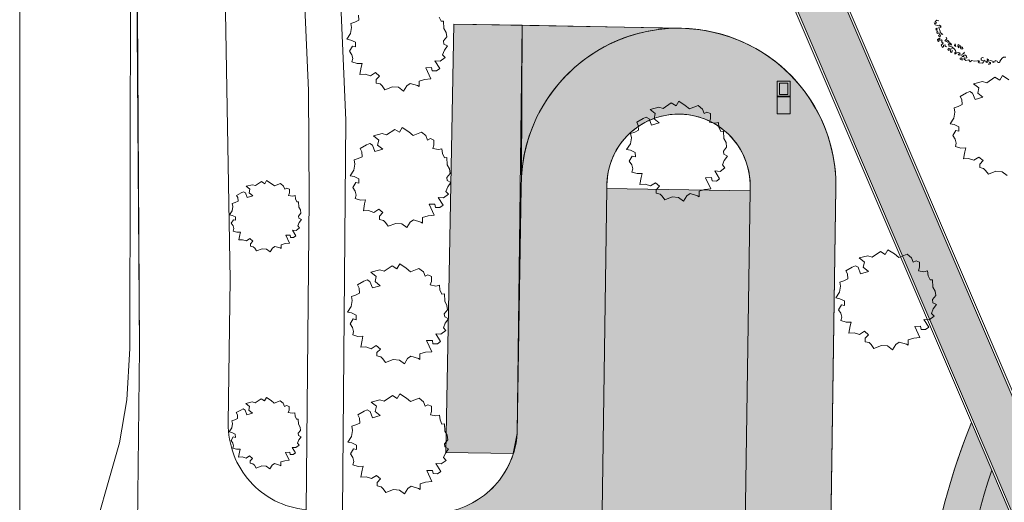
# Model space of a CAD drawing. Header units: millimetres. Extents: x 10 to 775, y -9 to 410.
# Tile 8 of 55: x 10 to 148, y 259 to 326. Entities that reach past the tile are written whole.
import ezdxf
from ezdxf.xclip import XClip

# ---------------------------------------------------------------- set-up
doc = ezdxf.new("R2010")
doc.units = ezdxf.units.MM
doc.header["$MEASUREMENT"] = 0
doc.header["$XCLIPFRAME"] = 0
for name, color, linetype in [('27 Daken', 7, 'Continuous'), ('90 Bomen', 7, 'Continuous'), ('90 Terrein omgeving', 7, 'Continuous'), ('90 Terrein omgeving Afdek-arcering', 7, 'Continuous')]:
    doc.layers.add(name, color=color, linetype=linetype)

# ---------------------------------------------------------------- blocks, each defined once
blk = doc.blocks.new('*X3')
at = {"layer": '90 Terrein omgeving Afdek-arcering', "linetype": 'Continuous', "lineweight": 0, "true_color": 0x99a3a6}
blk.add_hatch(color=253, dxfattribs=at).paths.add_polyline_path([(65.55, 172.67), (65.45, 165.67), (188.06, 163.9), (253.07, 12.92), (260.46, 12.92), (244.69, 49.78), (196.02, 163.59), (383.25, 160.89), (383.25, 168.09), (380.32, 168.14), (383.25, 382.48), (383.25, 406.42), (376.92, 406.42), (375.25, 291.58), (373.32, 168.24), (193.27, 170.83), (149.66, 272.01), (92.17, 406.42), (85.21, 406.42), (146.57, 262.94), (185.61, 170.94)])
blk = doc.blocks.new('*X4')
at = {"layer": '90 Terrein omgeving Afdek-arcering', "linetype": 'Continuous', "lineweight": 0, "true_color": 0x99a3a6}
h = blk.add_hatch(color=253, dxfattribs=at)
h.paths.add_polyline_path([(78.86, 197.74, 0.962204), (122.79, 201.3), (124.29, 302.8, 1.012803), (80.22, 302.88), (79.67, 268.41, -0.34978), (69.53, 257.39), (55.22, 257.42), (55.15, 247.42), (69.38, 247.02, -0.350037), (79.23, 235.76)])
h.paths.add_polyline_path([(90.75, 202.56), (92.23, 302.7, -1.057103), (112.26, 302.4), (110.78, 202.28, -1.209079)], flags=0)
blk = doc.blocks.new('*X27')
at = {"layer": '90 Terrein omgeving Afdek-arcering', "linetype": 'Continuous', "lineweight": 0, "true_color": 0x99a3a6}
blk.add_hatch(color=253, dxfattribs=at).paths.add_polyline_path([(146.12, 263.26, 0.07237), (141.18, 235.87, -0.405474), (139.18, 233.93), (125.11, 233.93, -0.351286), (123.25, 235.68), (123.12, 227, -0.346703), (125.11, 228.59), (134.95, 228.59, -0.421964), (136.95, 226.54, 0.037862), (139.7, 171.6), (149.04, 171.46, -0.031421), (145.04, 226.8, -0.404937), (147.54, 228.59), (160.95, 228.59), (158.67, 233.93), (147.14, 233.93, -0.417547), (145.19, 236, -0.058652), (148.55, 257.59)])
blk = doc.blocks.new('*X28')
at = {"layer": '90 Terrein omgeving Afdek-arcering', "linetype": 'Continuous', "lineweight": 0, "true_color": 0x99a3a6}
blk.add_hatch(color=253, dxfattribs=at).paths.add_polyline_path([(143.27, 269.94, 0.093507), (136.14, 233.93), (139.18, 233.93, 0.405474), (141.18, 235.87, -0.07237), (146.12, 263.26)])
blk = doc.blocks.new('*X29')
at = {"layer": '90 Terrein omgeving Afdek-arcering', "linetype": 'Continuous', "lineweight": 0, "true_color": 0x99a3a6}
blk.add_hatch(color=253, dxfattribs=at).paths.add_polyline_path([(90.75, 202.56), (110.78, 202.28), (112.26, 302.4), (92.23, 302.7)])
blk = doc.blocks.new('*X33')
at = {"layer": '90 Terrein omgeving Afdek-arcering', "linetype": 'Continuous', "lineweight": 0, "true_color": 0x99a3a6}
blk.add_hatch(color=253, dxfattribs=at).paths.add_polyline_path([(69.69, 265.76), (79.09, 265.61), (79.67, 268.41), (80.37, 325.6), (70.77, 325.75)])
blk = doc.blocks.new('*X36')
at = {"layer": '90 Terrein omgeving Afdek-arcering', "linetype": 'Continuous', "lineweight": 0, "true_color": 0x99a3a6}
blk.add_hatch(color=253, dxfattribs=at).paths.add_polyline_path([(80.37, 325.6), (80.26, 304.4, -0.390122), (101.77, 325.17)])
blk = doc.blocks.new('Drawing_2_1', base_point=(195.73, 190.6))
at = {"layer": '27 Daken', "color": 9, "linetype": 'Continuous', "lineweight": 0, "flags": 128}
for points in [[(116.08, 315.58), (117.88, 315.58), (117.88, 317.77), (116.08, 317.77)], [(116.38, 315.87), (117.58, 315.87), (117.58, 317.47), (116.38, 317.47)], [(116.38, 315.87), (117.58, 315.87), (117.58, 317.47), (116.38, 317.47)], [(116.08, 315.55), (117.88, 315.55), (117.88, 315.65), (116.08, 315.65)], [(116.08, 313.17), (117.88, 313.17), (117.88, 315.57), (116.08, 315.57)]]:
    blk.add_lwpolyline(points, close=True, dxfattribs=at)
at = {"layer": '90 Bomen', "color": 1, "linetype": 'Continuous', "lineweight": 0}
for p, q in [((57.48, 326.29), (57.42, 326.99)), ((56.35, 325.82), (56.93, 326.02)), ((56.46, 325.25), (56.35, 325.82)), ((56.93, 326.02), (57.48, 326.29)), ((68.72, 326.72), (69, 326.14)), ((69, 326.14), (69.35, 326.17)), ((69.35, 326.17), (69.4, 325.14)), ((138.19, 325.64), (138.07, 325.93)), ((138.07, 325.93), (138.24, 325.83)), ((138.18, 326.12), (138.42, 326.31)), ((138.36, 325.93), (138.18, 326.12)), ((138.52, 325.54), (138.19, 325.64)), ((138.24, 325.83), (138.36, 325.93)), ((138.42, 326.31), (138.7, 326.2)), ((138.81, 325.6), (138.52, 325.54)), ((138.96, 325.47), (138.81, 325.6)), ((138.96, 325.25), (138.96, 325.47)), ((55.8, 323.62), (56.32, 324.41)), ((56.32, 324.41), (56.46, 325.25)), ((69.4, 325.14), (69.71, 324.57)), ((69.71, 324.57), (69.79, 323.94)), ((138.44, 325.18), (138.27, 325.08)), ((138.27, 325.08), (138.32, 324.9)), ((138.32, 324.9), (138.49, 324.89)), ((138.55, 324.76), (138.41, 324.65)), ((138.41, 324.65), (138.49, 324.41)), ((138.43, 325.01), (138.48, 325.11)), ((138.49, 324.89), (138.43, 325.01)), ((138.48, 325.11), (138.44, 325.18)), ((138.49, 324.41), (138.59, 324.51)), ((138.59, 324.51), (138.77, 324.43)), ((138.8, 324.25), (138.65, 324.15)), ((138.65, 324.15), (138.79, 323.94)), ((138.72, 325.3), (138.87, 325.35)), ((138.76, 325.13), (138.72, 325.3)), ((138.91, 324.77), (138.76, 325.13)), ((138.77, 324.43), (138.8, 324.25)), ((138.87, 325.35), (138.96, 325.25)), ((138.88, 324.58), (138.91, 324.77)), ((139.24, 324.29), (138.88, 324.58)), ((138.9, 323.98), (138.94, 324.15)), ((138.94, 324.15), (139.05, 324.32)), ((56.35, 323.51), (55.8, 323.62)), ((56.17, 321.97), (56.58, 322.67)), ((57.01, 323.2), (56.35, 323.51)), ((56.58, 322.67), (57.02, 322.57)), ((57.02, 322.57), (57.01, 323.2)), ((69.79, 323.94), (69.33, 323.38)), ((69.33, 323.38), (69.4, 322.95)), ((69.4, 322.95), (69.91, 322.69)), ((69.91, 322.69), (69.46, 322.09)), ((138.74, 323.71), (138.52, 323.59)), ((138.52, 323.59), (138.54, 323.35)), ((138.54, 323.35), (138.66, 323.3)), ((138.66, 323.3), (138.73, 323.46)), ((138.69, 323.53), (138.78, 323.58)), ((138.73, 323.46), (138.69, 323.53)), ((138.89, 323.71), (138.74, 323.71)), ((138.78, 323.58), (138.94, 323.47)), ((138.79, 323.94), (138.9, 323.98)), ((138.94, 323.47), (139.09, 323.53)), ((139.2, 322.96), (139.04, 322.78)), ((139.04, 322.78), (139.22, 322.48)), ((139.09, 323.53), (139.17, 323.4)), ((139.17, 323.4), (139.09, 323.26)), ((139.09, 323.26), (139.3, 323.05)), ((139.3, 323.05), (139.2, 322.96)), ((139.35, 322.8), (139.57, 322.85)), ((139.36, 322.6), (139.35, 322.8)), ((139.54, 323.38), (139.63, 323.49)), ((139.71, 323.31), (139.54, 323.38)), ((139.57, 322.85), (139.6, 322.59)), ((139.63, 323.49), (139.83, 323.68)), ((139.83, 323.68), (139.71, 323.9)), ((139.91, 323.45), (139.71, 323.31)), ((140.11, 323.38), (139.91, 323.45)), ((139.95, 323.16), (140.01, 323.31)), ((140.14, 323.24), (139.95, 323.16)), ((140.01, 323.31), (140.11, 323.38)), ((140.17, 322.78), (140.03, 322.96)), ((140.03, 322.96), (140.33, 322.94)), ((140.12, 322.63), (140.17, 322.78)), ((140.27, 322.59), (140.12, 322.63)), ((140.19, 323.09), (140.14, 323.24)), ((140.4, 323.07), (140.19, 323.09)), ((140.33, 322.94), (140.38, 322.79)), ((140.38, 322.79), (140.48, 322.9)), ((140.48, 322.9), (140.4, 323.07)), ((141, 322.96), (140.91, 322.75)), ((140.91, 322.75), (141.09, 322.61)), ((141.09, 322.61), (141, 322.96)), ((141.4, 322.88), (141.36, 322.67)), ((141.36, 322.67), (141.48, 322.42)), ((141.56, 322.81), (141.4, 322.88)), ((141.74, 322.72), (141.56, 322.81)), ((141.82, 322.52), (141.74, 322.72)), ((56.5, 321.46), (56.17, 321.97)), ((56.64, 320.91), (56.5, 321.46)), ((69.46, 322.09), (69.21, 321.44)), ((69.21, 321.44), (69.56, 321.05)), ((139.22, 322.48), (139.36, 322.6)), ((139.6, 322.59), (139.8, 322.54)), ((140.06, 322.35), (139.94, 322.19)), ((139.94, 322.19), (140.08, 322.05)), ((140.38, 322.25), (140.06, 322.35)), ((140.08, 322.05), (140.11, 322.16)), ((140.11, 322.16), (140.3, 322.16)), ((140.5, 322.55), (140.27, 322.59)), ((140.3, 322.16), (140.33, 322.01)), ((140.33, 322.01), (140.33, 321.8)), ((140.33, 321.8), (140.54, 321.77)), ((140.58, 322.32), (140.38, 322.25)), ((140.91, 322.22), (140.5, 322.55)), ((140.51, 321.92), (140.6, 322.05)), ((140.54, 321.77), (140.51, 321.92)), ((141.05, 322.04), (140.91, 322.22)), ((140.92, 321.74), (141.08, 321.88)), ((140.94, 321.53), (140.92, 321.74)), ((141.2, 321.7), (140.94, 321.53)), ((141.08, 321.88), (141.05, 322.04)), ((141.51, 321.76), (141.2, 321.7)), ((141.4, 321.54), (141.59, 321.56)), ((141.54, 321.38), (141.4, 321.54)), ((141.48, 322.42), (141.5, 322.6)), ((141.5, 322.6), (141.68, 322.58)), ((141.68, 321.69), (141.51, 321.76)), ((141.79, 321.42), (141.54, 321.38)), ((141.59, 321.56), (141.68, 321.69)), ((141.68, 322.58), (141.79, 322.28)), ((141.79, 322.28), (142.08, 322.28)), ((141.89, 322.51), (141.82, 322.52)), ((142.02, 322.52), (141.89, 322.51)), ((141.94, 321.37), (141.99, 321.54)), ((141.97, 321.21), (141.94, 321.37)), ((141.99, 321.54), (142.17, 321.64)), ((142.08, 322.28), (142.02, 322.52)), ((142.17, 321.64), (142.31, 321.74)), ((142.44, 321.41), (142.17, 321.37)), ((142.17, 321.37), (142.22, 321.2)), ((142.31, 321.74), (142.22, 321.79)), ((142.58, 321.23), (142.44, 321.41)), ((56.52, 320.45), (56.64, 320.91)), ((57.26, 320.22), (56.52, 320.45)), ((57.96, 320.24), (57.26, 320.22)), ((57.83, 319.7), (57.96, 320.24)), ((68.88, 320.55), (68.14, 320.59)), ((68.14, 320.59), (68.81, 319.52)), ((69.56, 321.05), (68.88, 320.55)), ((141.86, 321.01), (141.67, 320.99)), ((141.67, 320.99), (141.7, 320.81)), ((141.7, 320.81), (141.95, 320.7)), ((141.99, 320.89), (141.86, 321.01)), ((141.95, 320.7), (141.99, 320.89)), ((142.22, 321.2), (141.97, 321.21)), ((142.21, 320.86), (142.3, 321)), ((142.47, 320.65), (142.21, 320.86)), ((142.3, 321), (142.43, 320.97)), ((142.43, 320.97), (142.62, 321.02)), ((142.91, 320.75), (142.47, 320.65)), ((142.62, 321.02), (142.58, 321.23)), ((143.1, 320.47), (142.91, 320.75)), ((143.34, 320.63), (143.1, 320.47)), ((143.64, 320.55), (143.34, 320.63)), ((144.12, 320.61), (143.64, 320.55)), ((144.37, 320.6), (144.12, 320.61)), ((144.21, 320.47), (144.38, 320.5)), ((144.33, 320.31), (144.21, 320.47)), ((144.8, 320.26), (144.33, 320.31)), ((144.38, 320.5), (144.37, 320.6)), ((144.61, 320.75), (144.64, 320.96)), ((144.75, 320.63), (144.61, 320.75)), ((144.64, 320.96), (144.8, 321.06)), ((145.08, 320.7), (144.75, 320.63)), ((144.8, 321.06), (144.97, 321.03)), ((144.99, 320.48), (144.8, 320.26)), ((145.13, 320.53), (145.08, 320.7)), ((145.37, 320.53), (145.13, 320.53)), ((145.34, 320.34), (145.37, 320.53)), ((145.56, 320.42), (145.34, 320.34)), ((145.64, 320.74), (145.47, 320.87)), ((145.47, 320.87), (145.5, 320.65)), ((145.5, 320.65), (145.56, 320.42)), ((145.72, 320.56), (145.64, 320.74)), ((145.78, 320.35), (145.67, 320.07)), ((145.67, 320.07), (145.94, 320.17)), ((145.92, 320.66), (145.72, 320.56)), ((145.93, 320.36), (145.78, 320.35)), ((146.21, 320.55), (145.92, 320.66)), ((145.94, 320.17), (145.93, 320.36)), ((146.36, 320.48), (146.21, 320.55)), ((146.28, 320.36), (146.36, 320.48)), ((146.57, 320.44), (146.28, 320.36)), ((146.6, 320.66), (146.52, 320.55)), ((146.52, 320.55), (146.57, 320.44)), ((146.87, 320.53), (146.6, 320.66)), ((146.98, 320.38), (146.87, 320.53)), ((147.13, 320.34), (146.98, 320.38)), ((147.31, 320.48), (147.13, 320.34)), ((147.59, 320.97), (147.26, 320.56)), ((147.26, 320.56), (147.31, 320.48)), ((147.77, 321.09), (147.59, 320.97)), ((148.09, 321.09), (147.77, 321.09)), ((57.64, 318.7), (57.83, 319.7)), ((58.37, 318.74), (57.64, 318.7)), ((59.12, 318.5), (58.37, 318.74)), ((59.81, 318.95), (59.12, 318.5)), ((60.38, 318.46), (59.81, 318.95)), ((67.68, 319.66), (66.85, 319.63)), ((66.85, 319.63), (67.58, 318.09)), ((67.75, 319.2), (67.68, 319.66)), ((68.38, 319.18), (67.75, 319.2)), ((68.81, 319.52), (68.38, 319.18)), ((147.22, 317.88), (147.6, 318.53)), ((147.6, 318.53), (148.51, 317.94)), ((59.92, 317.96), (60.38, 318.46)), ((59.92, 317.49), (59.92, 317.96)), ((60.46, 317.37), (59.92, 317.49)), ((60.75, 317.09), (60.46, 317.37)), ((64.21, 317.11), (63.76, 316.37)), ((64.68, 317.44), (64.21, 317.11)), ((65.7, 317.12), (64.68, 317.44)), ((65.92, 316.99), (65.7, 317.12)), ((66.7, 317.99), (65.92, 317.77)), ((65.92, 317.77), (65.92, 316.99)), ((67.58, 318.09), (66.7, 317.99)), ((143.57, 317.38), (144.8, 317.7)), ((144.3, 316.8), (143.57, 317.38)), ((144.8, 317.7), (145.41, 317.51)), ((145.41, 317.51), (146.55, 318.29)), ((146.55, 318.29), (147.22, 317.88)), ((61.13, 316.55), (60.75, 317.09)), ((62.19, 316.96), (61.13, 316.55)), ((63.06, 316.89), (62.19, 316.96)), ((63.76, 316.37), (63.06, 316.89)), ((141.71, 315.59), (142.59, 316.1)), ((142.59, 316.1), (143.04, 316.3)), ((143.04, 316.3), (143.42, 316.07)), ((143.42, 316.07), (143.78, 315.18)), ((144.15, 316.09), (144.3, 316.8)), ((144.86, 315.5), (144.15, 316.09)), ((100.1, 313.92), (101.24, 314.7)), ((101.24, 314.7), (101.91, 314.28)), ((101.91, 314.28), (102.29, 314.94)), ((102.29, 314.94), (103.2, 314.34)), ((103.2, 314.34), (103.8, 313.86)), ((141.43, 314.19), (141.98, 314.46)), ((141.93, 315.16), (141.71, 315.59)), ((141.98, 314.46), (141.93, 315.16)), ((143.78, 315.18), (144.86, 315.5)), ((98.26, 313.79), (99.49, 314.1)), ((98.99, 313.2), (98.26, 313.79)), ((98.85, 312.49), (98.99, 313.2)), ((99.49, 314.1), (100.1, 313.92)), ((103.8, 313.86), (104.99, 314.32)), ((104.99, 314.32), (105.6, 313.82)), ((105.6, 313.82), (105.84, 313.21)), ((105.84, 313.21), (106.23, 313.4)), ((106.23, 313.4), (106.74, 313.2)), ((106.74, 313.2), (106.73, 312.48)), ((140.82, 312.58), (140.96, 313.42)), ((140.85, 314), (141.43, 314.19)), ((140.96, 313.42), (140.85, 314)), ((96.4, 312), (97.28, 312.51)), ((96.62, 311.56), (96.4, 312)), ((97.28, 312.51), (97.73, 312.71)), ((97.73, 312.71), (98.12, 312.47)), ((98.12, 312.47), (98.47, 311.59)), ((98.47, 311.59), (99.55, 311.9)), ((99.55, 311.9), (98.85, 312.49)), ((106.73, 312.48), (106.57, 312)), ((106.57, 312), (107.34, 311.86)), ((107.34, 311.86), (107.85, 311.97)), ((107.85, 311.97), (107.91, 311.3)), ((140.3, 311.79), (140.82, 312.58)), ((140.85, 311.69), (140.3, 311.79)), ((141.51, 311.37), (140.85, 311.69)), ((59.54, 310.1), (60.77, 310.41)), ((60.77, 310.41), (61.38, 310.22)), ((61.38, 310.22), (62.52, 311)), ((62.52, 311), (63.18, 310.59)), ((63.18, 310.59), (63.57, 311.24)), ((63.57, 311.24), (64.48, 310.65)), ((64.48, 310.65), (65.08, 310.16)), ((65.08, 310.16), (66.26, 310.63)), ((66.26, 310.63), (66.88, 310.13)), ((95.54, 310.4), (96.13, 310.6)), ((95.65, 309.83), (95.54, 310.4)), ((96.13, 310.6), (96.67, 310.87)), ((96.67, 310.87), (96.62, 311.56)), ((107.91, 311.3), (108.19, 310.72)), ((108.19, 310.72), (108.54, 310.74)), ((108.54, 310.74), (108.6, 309.72)), ((140.67, 310.14), (141.08, 310.84)), ((141.08, 310.84), (141.52, 310.74)), ((141.52, 310.74), (141.51, 311.37)), ((58.56, 308.82), (59.01, 309.02)), ((59.01, 309.02), (59.39, 308.78)), ((60.27, 309.51), (59.54, 310.1)), ((60.12, 308.8), (60.27, 309.51)), ((66.88, 310.13), (67.12, 309.51)), ((67.12, 309.51), (67.51, 309.71)), ((67.51, 309.71), (68.01, 309.51)), ((68.01, 309.51), (68.01, 308.78)), ((94.99, 308.2), (95.51, 308.99)), ((95.51, 308.99), (95.65, 309.83)), ((108.6, 309.72), (108.9, 309.14)), ((108.9, 309.14), (108.98, 308.52)), ((141.01, 309.63), (140.67, 310.14)), ((141.15, 309.08), (141.01, 309.63)), ((141.02, 308.62), (141.15, 309.08)), ((57.67, 308.3), (58.56, 308.82)), ((57.9, 307.87), (57.67, 308.3)), ((57.95, 307.17), (57.9, 307.87)), ((59.39, 308.78), (59.75, 307.89)), ((59.75, 307.89), (60.83, 308.21)), ((60.83, 308.21), (60.12, 308.8)), ((68.01, 308.78), (67.84, 308.3)), ((67.84, 308.3), (68.62, 308.16)), ((68.62, 308.16), (69.13, 308.28)), ((69.13, 308.28), (69.19, 307.61)), ((69.19, 307.61), (69.47, 307.03)), ((95.55, 308.09), (94.99, 308.2)), ((96.2, 307.77), (95.55, 308.09)), ((96.21, 307.14), (96.2, 307.77)), ((108.98, 308.52), (108.53, 307.95)), ((108.53, 307.95), (108.59, 307.52)), ((108.59, 307.52), (109.1, 307.26)), ((141.76, 308.39), (141.02, 308.62)), ((142.46, 308.41), (141.76, 308.39)), ((142.15, 306.87), (142.33, 307.87)), ((142.33, 307.87), (142.46, 308.41)), ((56.79, 305.29), (56.93, 306.13)), ((56.82, 306.71), (57.4, 306.9)), ((56.93, 306.13), (56.82, 306.71)), ((57.4, 306.9), (57.95, 307.17)), ((69.47, 307.03), (69.82, 307.05)), ((69.82, 307.05), (69.87, 306.03)), ((95.36, 306.55), (95.77, 307.24)), ((95.7, 306.04), (95.36, 306.55)), ((95.77, 307.24), (96.21, 307.14)), ((108.66, 306.66), (108.4, 306.01)), ((109.1, 307.26), (108.66, 306.66)), ((142.87, 306.91), (142.15, 306.87)), ((143.62, 306.67), (142.87, 306.91)), ((144.32, 307.12), (143.62, 306.67)), ((144.89, 306.63), (144.32, 307.12)), ((144.42, 306.13), (144.89, 306.63)), ((144.43, 305.66), (144.42, 306.13)), ((56.27, 304.51), (56.79, 305.29)), ((70.26, 304.82), (69.8, 304.26)), ((69.87, 306.03), (70.18, 305.45)), ((70.18, 305.45), (70.26, 304.82)), ((95.84, 305.48), (95.7, 306.04)), ((95.71, 305.02), (95.84, 305.48)), ((96.45, 304.8), (95.71, 305.02)), ((97.15, 304.82), (96.45, 304.8)), ((97.02, 304.28), (97.15, 304.82)), ((108.07, 305.12), (107.34, 305.17)), ((107.34, 305.17), (108, 304.09)), ((108.75, 305.63), (108.07, 305.12)), ((108.4, 306.01), (108.75, 305.63)), ((144.97, 305.54), (144.43, 305.66)), ((145.25, 305.26), (144.97, 305.54)), ((145.64, 304.72), (145.25, 305.26)), ((146.69, 305.13), (145.64, 304.72)), ((147.56, 305.06), (146.69, 305.13)), ((148.27, 304.54), (147.56, 305.06)), ((43.02, 303.12), (43.84, 303.68)), ((43.84, 303.68), (44.31, 303.38)), ((44.31, 303.38), (44.58, 303.85)), ((44.58, 303.85), (45.23, 303.42)), ((45.23, 303.42), (45.66, 303.08)), ((45.66, 303.08), (46.51, 303.41)), ((46.51, 303.41), (46.95, 303.05)), ((56.82, 304.4), (56.27, 304.51)), ((56.64, 302.85), (57.05, 303.55)), ((57.48, 304.08), (56.82, 304.4)), ((57.05, 303.55), (57.49, 303.45)), ((57.49, 303.45), (57.48, 304.08)), ((69.8, 304.26), (69.87, 303.83)), ((69.87, 303.83), (70.38, 303.57)), ((70.38, 303.57), (69.93, 302.97)), ((96.84, 303.28), (97.02, 304.28)), ((97.56, 303.32), (96.84, 303.28)), ((98.31, 303.07), (97.56, 303.32)), ((99.01, 303.52), (98.31, 303.07)), ((99.58, 303.03), (99.01, 303.52)), ((106.87, 304.24), (106.04, 304.21)), ((106.04, 304.21), (106.77, 302.66)), ((106.94, 303.78), (106.87, 304.24)), ((107.57, 303.76), (106.94, 303.78)), ((108, 304.09), (107.57, 303.76)), ((40.37, 301.75), (41.01, 302.11)), ((41.01, 302.11), (41.33, 302.26)), ((41.33, 302.26), (41.6, 302.09)), ((41.6, 302.09), (41.86, 301.45)), ((41.71, 303.03), (42.59, 303.25)), ((42.23, 302.61), (41.71, 303.03)), ((42.12, 302.1), (42.23, 302.61)), ((42.63, 301.68), (42.12, 302.1)), ((42.59, 303.25), (43.02, 303.12)), ((46.95, 303.05), (47.12, 302.61)), ((47.12, 302.61), (47.4, 302.75)), ((47.4, 302.75), (47.76, 302.61)), ((47.76, 302.09), (47.64, 301.75)), ((47.76, 302.61), (47.76, 302.09)), ((56.97, 302.35), (56.64, 302.85)), ((57.11, 301.79), (56.97, 302.35)), ((70.03, 301.94), (69.35, 301.43)), ((69.93, 302.97), (69.68, 302.32)), ((69.68, 302.32), (70.03, 301.94)), ((99.12, 302.53), (99.58, 303.03)), ((99.12, 302.07), (99.12, 302.53)), ((99.66, 301.94), (99.12, 302.07)), ((99.94, 301.66), (99.66, 301.94)), ((103.88, 302.02), (103.4, 301.69)), ((104.9, 301.7), (103.88, 302.02)), ((105.9, 302.57), (105.12, 302.34)), ((105.12, 302.34), (105.12, 301.57)), ((106.77, 302.66), (105.9, 302.57)), ((39.76, 300.61), (40.18, 300.75)), ((39.84, 300.2), (39.76, 300.61)), ((40.18, 300.75), (40.57, 300.94)), ((40.53, 301.44), (40.37, 301.75)), ((40.57, 300.94), (40.53, 301.44)), ((41.86, 301.45), (42.63, 301.68)), ((47.64, 301.75), (48.19, 301.65)), ((48.19, 301.65), (48.55, 301.73)), ((48.55, 301.73), (48.6, 301.25)), ((48.6, 301.25), (48.8, 300.84)), ((48.8, 300.84), (49.05, 300.85)), ((49.05, 300.85), (49.09, 300.12)), ((56.99, 301.33), (57.11, 301.79)), ((57.73, 301.1), (56.99, 301.33)), ((58.43, 301.12), (57.73, 301.1)), ((58.12, 299.58), (58.3, 300.58)), ((58.3, 300.58), (58.43, 301.12)), ((69.35, 301.43), (68.61, 301.48)), ((68.61, 301.48), (69.28, 300.4)), ((100.33, 301.12), (99.94, 301.66)), ((101.38, 301.54), (100.33, 301.12)), ((102.25, 301.47), (101.38, 301.54)), ((102.96, 300.94), (102.25, 301.47)), ((103.4, 301.69), (102.96, 300.94)), ((105.12, 301.57), (104.9, 301.7)), ((39.37, 299.04), (39.74, 299.6)), ((39.74, 299.6), (39.84, 300.2)), ((49.37, 299.26), (49.04, 298.86)), ((49.09, 300.12), (49.31, 299.71)), ((49.31, 299.71), (49.37, 299.26)), ((58.84, 299.62), (58.12, 299.58)), ((59.59, 299.38), (58.84, 299.62)), ((60.29, 299.83), (59.59, 299.38)), ((60.85, 299.34), (60.29, 299.83)), ((60.39, 298.84), (60.85, 299.34)), ((68.15, 300.54), (67.32, 300.52)), ((67.32, 300.52), (68.05, 298.97)), ((68.22, 300.08), (68.15, 300.54)), ((68.85, 300.06), (68.22, 300.08)), ((69.28, 300.4), (68.85, 300.06)), ((39.77, 298.96), (39.37, 299.04)), ((39.63, 297.85), (39.93, 298.35)), ((39.87, 297.49), (39.63, 297.85)), ((40.23, 298.73), (39.77, 298.96)), ((39.93, 298.35), (40.24, 298.28)), ((40.24, 298.28), (40.23, 298.73)), ((49.13, 297.94), (48.95, 297.47)), ((49.04, 298.86), (49.09, 298.55)), ((49.09, 298.55), (49.45, 298.37)), ((49.45, 298.37), (49.13, 297.94)), ((60.39, 298.37), (60.39, 298.84)), ((60.94, 298.25), (60.39, 298.37)), ((61.22, 297.97), (60.94, 298.25)), ((61.6, 297.43), (61.22, 297.97)), ((62.66, 297.84), (61.6, 297.43)), ((63.53, 297.77), (62.66, 297.84)), ((64.68, 297.99), (64.23, 297.25)), ((65.15, 298.33), (64.68, 297.99)), ((66.18, 298), (65.15, 298.33)), ((66.4, 297.87), (66.18, 298)), ((67.18, 298.88), (66.39, 298.65)), ((66.39, 298.65), (66.4, 297.87)), ((68.05, 298.97), (67.18, 298.88)), ((39.97, 297.1), (39.87, 297.49)), ((39.89, 296.76), (39.97, 297.1)), ((40.42, 296.61), (39.89, 296.76)), ((40.91, 296.62), (40.42, 296.61)), ((40.82, 296.23), (40.91, 296.62)), ((48.71, 296.84), (48.19, 296.87)), ((48.19, 296.87), (48.67, 296.1)), ((49.2, 297.2), (48.71, 296.84)), ((48.95, 297.47), (49.2, 297.2)), ((64.23, 297.25), (63.53, 297.77)), ((40.69, 295.52), (40.82, 296.23)), ((41.21, 295.55), (40.69, 295.52)), ((41.74, 295.37), (41.21, 295.55)), ((42.24, 295.7), (41.74, 295.37)), ((42.65, 295.34), (42.24, 295.7)), ((42.32, 294.99), (42.65, 295.34)), ((47.79, 295.08), (47.16, 295.01)), ((47.86, 296.2), (47.26, 296.18)), ((47.26, 296.18), (47.79, 295.08)), ((47.91, 295.88), (47.86, 296.2)), ((48.36, 295.86), (47.91, 295.88)), ((48.67, 296.1), (48.36, 295.86)), ((42.32, 294.66), (42.32, 294.99)), ((42.7, 294.57), (42.32, 294.66)), ((42.91, 294.37), (42.7, 294.57)), ((43.18, 293.98), (42.91, 294.37)), ((43.94, 294.28), (43.18, 293.98)), ((44.56, 294.23), (43.94, 294.28)), ((45.06, 293.85), (44.56, 294.23)), ((45.38, 294.38), (45.06, 293.85)), ((45.72, 294.62), (45.38, 294.38)), ((46.45, 294.39), (45.72, 294.62)), ((46.6, 294.3), (46.45, 294.39)), ((47.16, 295.01), (46.6, 294.85)), ((46.6, 294.85), (46.6, 294.3)), ((129.38, 293.12), (130.52, 293.9)), ((130.52, 293.9), (131.18, 293.48)), ((131.18, 293.48), (131.57, 294.14)), ((131.57, 294.14), (132.48, 293.55)), ((127.54, 292.99), (128.77, 293.31)), ((128.27, 292.41), (127.54, 292.99)), ((128.12, 291.7), (128.27, 292.41)), ((128.77, 293.31), (129.38, 293.12)), ((132.48, 293.55), (133.08, 293.06)), ((133.08, 293.06), (134.26, 293.53)), ((134.26, 293.53), (134.88, 293.03)), ((134.88, 293.03), (135.12, 292.41)), ((135.12, 292.41), (135.51, 292.61)), ((135.51, 292.61), (136.01, 292.41)), ((136.01, 292.41), (136.01, 291.68)), ((59.18, 291), (60.41, 291.31)), ((59.91, 290.41), (59.18, 291)), ((60.41, 291.31), (61.02, 291.13)), ((61.02, 291.13), (62.16, 291.91)), ((62.16, 291.91), (62.83, 291.49)), ((62.83, 291.49), (63.21, 292.15)), ((63.21, 292.15), (64.12, 291.55)), ((64.12, 291.55), (64.72, 291.07)), ((64.72, 291.07), (65.91, 291.53)), ((65.91, 291.53), (66.52, 291.03)), ((66.52, 291.03), (66.76, 290.42)), ((125.67, 291.2), (126.56, 291.71)), ((125.9, 290.77), (125.67, 291.2)), ((126.56, 291.71), (127.01, 291.91)), ((127.01, 291.91), (127.39, 291.68)), ((127.39, 291.68), (127.75, 290.79)), ((127.75, 290.79), (128.83, 291.11)), ((128.83, 291.11), (128.12, 291.7)), ((136.01, 291.68), (135.84, 291.2)), ((135.84, 291.2), (136.62, 291.06)), ((136.62, 291.06), (137.13, 291.17)), ((137.13, 291.17), (137.19, 290.5)), ((57.32, 289.21), (58.2, 289.72)), ((58.2, 289.72), (58.65, 289.92)), ((58.65, 289.92), (59.03, 289.68)), ((59.03, 289.68), (59.39, 288.8)), ((59.76, 289.7), (59.91, 290.41)), ((60.47, 289.11), (59.76, 289.7)), ((66.76, 290.42), (67.15, 290.61)), ((67.15, 290.61), (67.65, 290.41)), ((67.65, 289.69), (67.48, 289.21)), ((67.65, 290.41), (67.65, 289.69)), ((124.82, 289.6), (125.4, 289.8)), ((124.93, 289.03), (124.82, 289.6)), ((125.4, 289.8), (125.95, 290.07)), ((125.95, 290.07), (125.9, 290.77)), ((137.19, 290.5), (137.47, 289.92)), ((137.47, 289.92), (137.82, 289.95)), ((137.82, 289.95), (137.87, 288.92)), ((57.54, 288.77), (57.32, 289.21)), ((57.59, 288.08), (57.54, 288.77)), ((59.39, 288.8), (60.47, 289.11)), ((67.48, 289.21), (68.26, 289.06)), ((68.26, 289.06), (68.77, 289.18)), ((68.77, 289.18), (68.83, 288.51)), ((68.83, 288.51), (69.11, 287.93)), ((124.27, 287.4), (124.79, 288.19)), ((124.79, 288.19), (124.93, 289.03)), ((137.87, 288.92), (138.18, 288.35)), ((138.18, 288.35), (138.26, 287.72)), ((56.43, 286.2), (56.57, 287.04)), ((56.46, 287.61), (57.04, 287.8)), ((56.57, 287.04), (56.46, 287.61)), ((57.04, 287.8), (57.59, 288.08)), ((69.11, 287.93), (69.46, 287.95)), ((69.46, 287.95), (69.52, 286.93)), ((69.52, 286.93), (69.82, 286.35)), ((124.82, 287.29), (124.27, 287.4)), ((125.48, 286.98), (124.82, 287.29)), ((125.49, 286.35), (125.48, 286.98)), ((138.26, 287.72), (137.8, 287.16)), ((137.8, 287.16), (137.87, 286.73)), ((55.91, 285.41), (56.43, 286.2)), ((56.46, 285.3), (55.91, 285.41)), ((69.9, 285.73), (69.45, 285.16)), ((69.82, 286.35), (69.9, 285.73)), ((124.64, 285.75), (125.05, 286.45)), ((124.97, 285.24), (124.64, 285.75)), ((125.05, 286.45), (125.49, 286.35)), ((137.93, 285.87), (137.68, 285.22)), ((137.87, 286.73), (138.38, 286.47)), ((138.38, 286.47), (137.93, 285.87)), ((56.28, 283.76), (56.69, 284.45)), ((57.12, 284.98), (56.46, 285.3)), ((56.69, 284.45), (57.13, 284.35)), ((57.13, 284.35), (57.12, 284.98)), ((69.45, 285.16), (69.51, 284.73)), ((69.51, 284.73), (70.02, 284.47)), ((70.02, 284.47), (69.57, 283.87)), ((125.11, 284.69), (124.97, 285.24)), ((124.99, 284.23), (125.11, 284.69)), ((125.73, 284), (124.99, 284.23)), ((126.43, 284.02), (125.73, 284)), ((126.3, 283.48), (126.43, 284.02)), ((137.35, 284.33), (136.61, 284.37)), ((136.61, 284.37), (137.28, 283.3)), ((138.03, 284.83), (137.35, 284.33)), ((137.68, 285.22), (138.03, 284.83)), ((56.62, 283.25), (56.28, 283.76)), ((56.76, 282.69), (56.62, 283.25)), ((56.63, 282.23), (56.76, 282.69)), ((69.67, 282.84), (68.99, 282.33)), ((69.57, 283.87), (69.32, 283.22)), ((69.32, 283.22), (69.67, 282.84)), ((126.12, 282.48), (126.3, 283.48)), ((128.29, 282.73), (127.59, 282.28)), ((128.85, 282.24), (128.29, 282.73)), ((136.15, 283.44), (135.32, 283.41)), ((135.32, 283.41), (136.05, 281.87)), ((136.22, 282.98), (136.15, 283.44)), ((136.85, 282.96), (136.22, 282.98)), ((137.28, 283.3), (136.85, 282.96)), ((57.37, 282.01), (56.63, 282.23)), ((58.07, 282.03), (57.37, 282.01)), ((57.76, 280.49), (57.94, 281.48)), ((57.94, 281.48), (58.07, 282.03)), ((67.79, 281.45), (66.96, 281.42)), ((66.96, 281.42), (67.69, 279.87)), ((67.86, 280.99), (67.79, 281.45)), ((68.99, 282.33), (68.25, 282.38)), ((68.25, 282.38), (68.92, 281.3)), ((68.92, 281.3), (68.49, 280.97)), ((126.84, 282.52), (126.12, 282.48)), ((127.59, 282.28), (126.84, 282.52)), ((128.39, 281.74), (128.85, 282.24)), ((128.39, 281.27), (128.39, 281.74)), ((128.94, 281.15), (128.39, 281.27)), ((135.18, 281.77), (134.39, 281.55)), ((134.39, 281.55), (134.4, 280.77)), ((136.05, 281.87), (135.18, 281.77)), ((58.48, 280.53), (57.76, 280.49)), ((59.23, 280.28), (58.48, 280.53)), ((59.93, 280.73), (59.23, 280.28)), ((60.5, 280.24), (59.93, 280.73)), ((60.03, 279.74), (60.5, 280.24)), ((68.49, 280.97), (67.86, 280.99)), ((129.22, 280.87), (128.94, 281.15)), ((129.6, 280.33), (129.22, 280.87)), ((130.66, 280.74), (129.6, 280.33)), ((131.53, 280.67), (130.66, 280.74)), ((132.23, 280.15), (131.53, 280.67)), ((132.68, 280.89), (132.23, 280.15)), ((133.15, 281.22), (132.68, 280.89)), ((134.18, 280.9), (133.15, 281.22)), ((134.4, 280.77), (134.18, 280.9)), ((60.03, 279.28), (60.03, 279.74)), ((60.58, 279.15), (60.03, 279.28)), ((60.86, 278.87), (60.58, 279.15)), ((61.24, 278.33), (60.86, 278.87)), ((62.3, 278.75), (61.24, 278.33)), ((63.17, 278.68), (62.3, 278.75)), ((63.88, 278.15), (63.17, 278.68)), ((64.32, 278.9), (63.88, 278.15)), ((64.79, 279.23), (64.32, 278.9)), ((65.82, 278.91), (64.79, 279.23)), ((66.04, 278.78), (65.82, 278.91)), ((66.82, 279.78), (66.03, 279.55)), ((66.03, 279.55), (66.04, 278.78)), ((67.69, 279.87), (66.82, 279.78)), ((42.98, 272.71), (43.79, 273.27)), ((43.79, 273.27), (44.26, 272.97)), ((44.26, 272.97), (44.54, 273.44)), ((44.54, 273.44), (45.19, 273.01)), ((45.19, 273.01), (45.62, 272.67)), ((45.62, 272.67), (46.46, 273)), ((46.46, 273), (46.9, 272.64)), ((59.2, 272.8), (60.43, 273.12)), ((60.43, 273.12), (61.05, 272.93)), ((61.05, 272.93), (62.19, 273.71)), ((62.19, 273.71), (62.85, 273.3)), ((62.85, 273.3), (63.23, 273.95)), ((63.23, 273.95), (64.14, 273.36)), ((64.14, 273.36), (64.74, 272.87)), ((64.74, 272.87), (65.93, 273.34)), ((65.93, 273.34), (66.54, 272.84)), ((40.33, 271.34), (40.96, 271.7)), ((40.96, 271.7), (41.28, 271.85)), ((41.28, 271.85), (41.55, 271.68)), ((41.55, 271.68), (41.81, 271.04)), ((41.66, 272.62), (42.54, 272.84)), ((42.18, 272.2), (41.66, 272.62)), ((42.08, 271.69), (42.18, 272.2)), ((42.58, 271.27), (42.08, 271.69)), ((42.54, 272.84), (42.98, 272.71)), ((46.9, 272.64), (47.08, 272.2)), ((47.08, 272.2), (47.35, 272.34)), ((47.35, 272.34), (47.71, 272.2)), ((47.71, 271.68), (47.59, 271.34)), ((47.71, 272.2), (47.71, 271.68)), ((58.22, 271.53), (58.67, 271.73)), ((58.67, 271.73), (59.06, 271.49)), ((59.94, 272.22), (59.2, 272.8)), ((59.79, 271.51), (59.94, 272.22)), ((66.54, 272.84), (66.79, 272.22)), ((66.79, 272.22), (67.17, 272.42)), ((67.17, 272.42), (67.68, 272.22)), ((67.68, 272.22), (67.67, 271.49)), ((39.72, 270.2), (40.13, 270.34)), ((40.13, 270.34), (40.52, 270.53)), ((40.49, 271.03), (40.33, 271.34)), ((40.52, 270.53), (40.49, 271.03)), ((41.81, 271.04), (42.58, 271.27)), ((47.59, 271.34), (48.14, 271.24)), ((48.14, 271.24), (48.51, 271.32)), ((48.51, 271.32), (48.55, 270.84)), ((48.55, 270.84), (48.75, 270.43)), ((48.75, 270.43), (49, 270.44)), ((49, 270.44), (49.04, 269.71)), ((57.34, 271.01), (58.22, 271.53)), ((57.56, 270.58), (57.34, 271.01)), ((57.61, 269.88), (57.56, 270.58)), ((59.06, 271.49), (59.41, 270.6)), ((59.41, 270.6), (60.49, 270.92)), ((60.49, 270.92), (59.79, 271.51)), ((67.67, 271.49), (67.51, 271.01)), ((67.51, 271.01), (68.28, 270.87)), ((68.28, 270.87), (68.79, 270.98)), ((68.79, 270.98), (68.86, 270.31)), ((68.86, 270.31), (69.13, 269.74)), ((39.32, 268.63), (39.7, 269.19)), ((39.7, 269.19), (39.79, 269.79)), ((39.79, 269.79), (39.72, 270.2)), ((49.32, 268.85), (48.99, 268.45)), ((49.04, 269.71), (49.26, 269.3)), ((49.26, 269.3), (49.32, 268.85)), ((56.45, 268), (56.59, 268.84)), ((56.49, 269.42), (57.07, 269.61)), ((56.59, 268.84), (56.49, 269.42)), ((57.07, 269.61), (57.61, 269.88)), ((69.13, 269.74), (69.48, 269.76)), ((69.48, 269.76), (69.54, 268.74)), ((39.72, 268.55), (39.32, 268.63)), ((39.59, 267.44), (39.88, 267.94)), ((40.19, 268.32), (39.72, 268.55)), ((39.88, 267.94), (40.2, 267.87)), ((40.2, 267.87), (40.19, 268.32)), ((49.08, 267.53), (48.9, 267.06)), ((48.99, 268.45), (49.04, 268.14)), ((49.04, 268.14), (49.4, 267.96)), ((49.4, 267.96), (49.08, 267.53)), ((55.94, 267.22), (56.45, 268)), ((69.93, 267.53), (69.47, 266.97)), ((69.54, 268.74), (69.85, 268.16)), ((69.85, 268.16), (69.93, 267.53)), ((39.83, 267.08), (39.59, 267.44)), ((39.93, 266.69), (39.83, 267.08)), ((39.84, 266.35), (39.93, 266.69)), ((40.37, 266.2), (39.84, 266.35)), ((40.87, 266.21), (40.37, 266.2)), ((40.78, 265.82), (40.87, 266.21)), ((48.67, 266.43), (48.14, 266.46)), ((48.14, 266.46), (48.62, 265.69)), ((49.15, 266.79), (48.67, 266.43)), ((48.9, 267.06), (49.15, 266.79)), ((56.49, 267.11), (55.94, 267.22)), ((56.3, 265.56), (56.72, 266.26)), ((57.14, 266.79), (56.49, 267.11)), ((56.72, 266.26), (57.16, 266.16)), ((57.16, 266.16), (57.14, 266.79)), ((69.47, 266.97), (69.53, 266.54)), ((69.53, 266.54), (70.05, 266.28)), ((70.05, 266.28), (69.6, 265.68)), ((40.64, 265.11), (40.78, 265.82)), ((41.16, 265.14), (40.64, 265.11)), ((41.69, 264.96), (41.16, 265.14)), ((42.19, 265.29), (41.69, 264.96)), ((42.6, 264.93), (42.19, 265.29)), ((42.27, 264.58), (42.6, 264.93)), ((47.81, 265.79), (47.22, 265.77)), ((47.22, 265.77), (47.74, 264.67)), ((47.86, 265.47), (47.81, 265.79)), ((48.31, 265.45), (47.86, 265.47)), ((48.62, 265.69), (48.31, 265.45)), ((56.64, 265.06), (56.3, 265.56)), ((56.78, 264.5), (56.64, 265.06)), ((69.6, 265.68), (69.35, 265.03)), ((69.35, 265.03), (69.7, 264.65)), ((42.27, 264.25), (42.27, 264.58)), ((42.66, 264.16), (42.27, 264.25)), ((42.86, 263.96), (42.66, 264.16)), ((43.13, 263.57), (42.86, 263.96)), ((43.89, 263.87), (43.13, 263.57)), ((44.51, 263.82), (43.89, 263.87)), ((45.01, 263.44), (44.51, 263.82)), ((45.33, 263.97), (45.01, 263.44)), ((45.67, 264.21), (45.33, 263.97)), ((46.4, 263.98), (45.67, 264.21)), ((46.56, 263.89), (46.4, 263.98)), ((47.11, 264.6), (46.56, 264.44)), ((46.56, 264.44), (46.56, 263.89)), ((47.74, 264.67), (47.11, 264.6)), ((56.65, 264.04), (56.78, 264.5)), ((57.4, 263.81), (56.65, 264.04)), ((58.09, 263.83), (57.4, 263.81)), ((57.97, 263.29), (58.09, 263.83)), ((69.01, 264.14), (68.28, 264.19)), ((68.28, 264.19), (68.95, 263.11)), ((69.7, 264.65), (69.01, 264.14)), ((57.78, 262.29), (57.97, 263.29)), ((58.5, 262.33), (57.78, 262.29)), ((59.25, 262.09), (58.5, 262.33)), ((59.95, 262.54), (59.25, 262.09)), ((60.52, 262.05), (59.95, 262.54)), ((60.06, 261.55), (60.52, 262.05)), ((67.81, 263.25), (66.99, 263.23)), ((66.99, 263.23), (67.72, 261.68)), ((67.88, 262.79), (67.81, 263.25)), ((68.52, 262.77), (67.88, 262.79)), ((68.95, 263.11), (68.52, 262.77)), ((60.06, 261.08), (60.06, 261.55)), ((60.6, 260.96), (60.06, 261.08)), ((60.89, 260.68), (60.6, 260.96)), ((61.27, 260.14), (60.89, 260.68)), ((64.34, 260.7), (63.9, 259.96)), ((64.82, 261.04), (64.34, 260.7)), ((65.84, 260.71), (64.82, 261.04)), ((66.06, 260.58), (65.84, 260.71)), ((66.84, 261.58), (66.06, 261.36)), ((66.06, 261.36), (66.06, 260.58)), ((67.72, 261.68), (66.84, 261.58)), ((62.33, 260.55), (61.27, 260.14)), ((63.2, 260.48), (62.33, 260.55)), ((63.9, 259.96), (63.2, 260.48))]:
    blk.add_line(p, q, dxfattribs=at)
at = {"layer": '90 Terrein omgeving', "color": 2, "linetype": 'Continuous', "lineweight": 0, "flags": 128}
for points in [[(23.69, 406.42), (26.18, 341.38), (26.5, 327.63), (26.79, 280.35), (26.45, 251.59), (26.3, 247.17, -0.331649), (16.59, 235.47), (13.02, 234.79)], [(34.11, 12.92), (35.54, 74.03), (36.13, 95.79), (36.85, 135.65), (38.89, 188.74), (38.67, 196.59), (38.67, 202.62), (38.61, 236.69, -0.36101), (49.99, 247.67), (50.09, 257.74, -0.392218), (39.21, 269.9), (39.48, 289.98), (38.36, 354.19), (36, 406.42)], [(53.55, 12.92), (54.01, 79.3), (54.58, 159.78, -0.416378), (60.66, 165.74), (65.45, 165.67), (65.55, 172.67), (60.64, 172.74, -0.412043), (54.73, 178.78), (54.98, 218.08), (55.15, 247.42), (55.22, 257.42), (55.67, 312.3), (54.24, 345.74), (52.45, 385.25), (51.49, 406.42)], [(51.49, 406.42), (52.45, 385.25), (54.24, 345.74), (55.67, 312.3), (55.22, 257.42), (69.53, 257.39, 0.34978), (79.67, 268.41), (79.09, 265.61), (69.69, 265.76), (70.77, 325.75), (102.67, 325.15, -0.413012), (124.29, 302.8), (123.3, 235.88, 0.406046), (125.11, 233.93), (136.14, 233.93, -0.093507), (143.27, 269.94), (116.91, 331.56), (70.63, 332.17), (66.69, 332.23, -0.39415), (60.79, 337.9), (58, 389.43, -0.173049), (59.14, 393.3), (68.73, 406.42)]]:
    blk.add_lwpolyline(points, format="xyb", dxfattribs=at)
for points in [[(23.69, 406.42), (26.18, 341.38), (26.38, 331.38), (26.79, 280.35), (26.45, 251.59), (19.47, 251.24), (23.98, 267.1), (25, 273.12), (25.44, 280.3), (25.52, 331.35), (25.11, 341.34), (23.1, 390.1), (22.51, 406.42)], [(46.5, 406.42), (48.03, 371.68), (50.44, 316.46), (50.55, 301.28), (50.09, 257.74), (49.99, 247.67), (49.42, 193.32), (49.32, 183.95), (48.98, 151.86), (48.7, 125.26), (48.22, 79.36), (47.65, 25.19), (47.52, 12.92)]]:
    blk.add_lwpolyline(points, dxfattribs=at)
at = {"layer": '90 Terrein omgeving', "color": 9, "linetype": 'Continuous', "lineweight": 0, "flags": 128}
for points in [[(253.07, 12.92), (188.06, 163.9), (65.45, 165.67), (65.55, 172.67), (185.61, 170.94), (146.57, 262.94), (85.21, 406.42)], [(92.17, 406.42), (149.66, 272.01), (193.27, 170.83), (373.32, 168.24), (375.25, 291.58), (376.92, 406.42)]]:
    blk.add_lwpolyline(points, dxfattribs=at)
at = {"layer": '90 Terrein omgeving', "color": 2, "linetype": 'Continuous', "lineweight": 0, "flags": 128}
for points in [[(375.62, 327.66), (124.61, 331.37), (149.8, 272.47, -0.340746), (252.56, 325.47, -0.068067), (278.3, 316.79, 0.04296), (294.94, 309.33, 0.049721), (334.05, 301.82), (347.29, 300.85, 0.023413), (375.23, 300.7)], [(92.23, 302.7), (112.26, 302.4, 0.430565), (102.41, 313.14, 0.430565)]]:
    blk.add_lwpolyline(points, format="xyb", close=True, dxfattribs=at)
at = {"layer": '90 Terrein omgeving', "color": 9, "linetype": 'Continuous', "lineweight": 0, "flags": 128}
for points in [[(69.69, 265.76), (79.09, 265.61), (79.67, 268.41), (80.37, 325.6), (70.77, 325.75)], [(90.75, 202.56), (110.78, 202.28), (112.26, 302.4), (92.23, 302.7)]]:
    blk.add_lwpolyline(points, close=True, dxfattribs=at)
for points in [[(80.37, 325.6), (101.77, 325.17, 0.390122), (80.26, 304.4)], [(78.86, 197.74), (79.23, 235.76, 0.350037), (69.38, 247.02), (55.15, 247.42), (55.22, 257.42), (69.53, 257.39, 0.34978), (79.67, 268.41), (80.22, 302.88, -1.012803), (124.29, 302.8), (122.79, 201.3, -0.962204)], [(90.75, 202.56, 1.209079), (110.78, 202.28), (112.26, 302.4, 1.057103), (92.23, 302.7)], [(143.27, 269.94), (146.12, 263.26, 0.07237), (141.18, 235.87, -0.405474), (139.18, 233.93), (136.14, 233.93, -0.093507)], [(146.12, 263.26), (148.55, 257.59, 0.058652), (145.19, 236, 0.417547), (147.14, 233.93), (158.67, 233.93), (160.95, 228.59), (147.54, 228.59, 0.404937), (145.04, 226.8, 0.031421), (149.04, 171.46), (139.7, 171.6, -0.037862), (136.95, 226.54, 0.421964), (134.95, 228.59), (125.11, 228.59, 0.346703), (123.12, 227), (123.25, 235.68, 0.351286), (125.11, 233.93), (139.18, 233.93, 0.405474), (141.18, 235.87, -0.07237)]]:
    blk.add_lwpolyline(points, format="xyb", close=True, dxfattribs=at)
at = {"layer": '90 Terrein omgeving', "color": 4, "linetype": 'Continuous', "lineweight": 0}
for name in ['*X3', '*X33', '*X36', '*X4', '*X29', '*X28', '*X27']:
    blk.add_blockref(name, (0, 0), dxfattribs=at)

msp = doc.modelspace()

# ---------------------------------------------------------------- linework, layer by layer
at = {"color": 1, "linetype": 'Continuous', "lineweight": 0, "flags": 128}
msp.add_lwpolyline([(584, 10), (584, 410), (10, 410), (10, 10)], close=True, dxfattribs=at)

# ---------------------------------------------------------------- next in the draw order: block references
at = {"color": 4, "linetype": 'Continuous', "lineweight": 0}
ref = msp.add_blockref('Drawing_2_1', (195.73, 190.6), dxfattribs=at)
XClip(ref).set_block_clipping_path([(13.0206592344, 12.916219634), (383.2510991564, 406.4150374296)])

doc.saveas('drawing.dxf')
